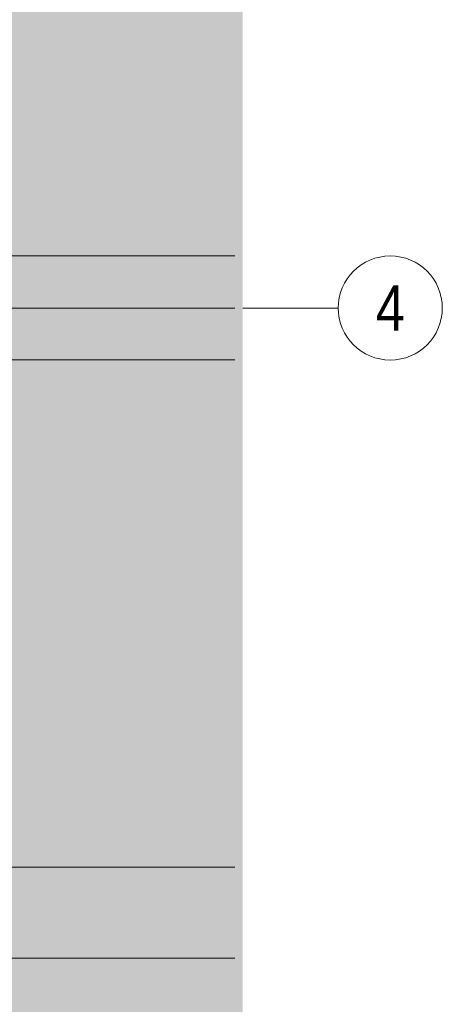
# Model space of a CAD drawing. Extents: x -620 to 300, y 62 to 1112.
# Tile 51 of 88: x 59 to 92, y 556 to 632. Entities that reach past the tile are written whole.
import ezdxf
from ezdxf.enums import TextEntityAlignment as Align
from ezdxf.lldxf.tags import DXFTag

# ---------------------------------------------------------------- set-up
doc = ezdxf.new("R2010")
doc.units = 0
doc.layers.get('0').update_dxf_attribs({"lineweight": 13})
for name, color, linetype, lineweight, true_color in [('30 -35 Decken- 1 Konstruktion-Träger- Stahlbeton', 7, 'grob-A06G9RP38I', 13, 0x33aa00), ('70 -76 Bemaßung- 2 Allgemein', 9, 'Continuous', 5, 0x808080), ('iwb_Layout BA_Markierung', 7, 'Continuous', 9, 0xbadcdc), ('iwb_Schraffur_Unterzug', 7, 'Continuous', 5, 0xffffcc)]:
    doc.layers.add(name, color=color, linetype=linetype, lineweight=lineweight, true_color=true_color)
doc.layers.add('70 -71 Achsen- 1 Gebäudeachsen', color=7, linetype='STRICHPUNKT2-A06G9RP48I', lineweight=18)
doc.layers.add('iwb_Layout Achsbezeichung', color=7, linetype='Continuous', lineweight=13)
doc.styles.get("Standard").update_dxf_attribs({"font": 'ARIALN.TTF'})
tags = doc.linetypes.add('grob-A06G9RP38I', pattern=[14, 3, -8, 3]).pattern_tags.tags
tags[8:9] = [DXFTag(74, 4), DXFTag(75, 0), DXFTag(340, '0'), DXFTag(46, 0.0), DXFTag(50, 0.0), DXFTag(44, 0.0), DXFTag(45, 0.0)]
tags[6:7] = [DXFTag(74, 4), DXFTag(75, 0), DXFTag(340, '0'), DXFTag(46, 0.0), DXFTag(50, 0.0), DXFTag(44, 0.0), DXFTag(45, 0.0)]
tags[4:5] = [DXFTag(74, 4), DXFTag(75, 0), DXFTag(340, '0'), DXFTag(46, 0.0), DXFTag(50, 0.0), DXFTag(44, 0.0), DXFTag(45, 0.0)]
tags = doc.linetypes.add('STRICHPUNKT2', pattern=[12.7, 6.35, -3.175, 0, -3.175]).pattern_tags.tags
tags[10:11] = [DXFTag(74, 4), DXFTag(75, 0), DXFTag(340, '0'), DXFTag(46, 0.0), DXFTag(50, 0.0), DXFTag(44, 0.0), DXFTag(45, 0.0)]
tags[8:9] = [DXFTag(74, 4), DXFTag(75, 0), DXFTag(340, '0'), DXFTag(46, 0.0), DXFTag(50, 0.0), DXFTag(44, 0.0), DXFTag(45, 0.0)]
tags[6:7] = [DXFTag(74, 4), DXFTag(75, 0), DXFTag(340, '0'), DXFTag(46, 0.0), DXFTag(50, 0.0), DXFTag(44, 0.0), DXFTag(45, 0.0)]
tags[4:5] = [DXFTag(74, 4), DXFTag(75, 0), DXFTag(340, '0'), DXFTag(46, 0.0), DXFTag(50, 0.0), DXFTag(44, 0.0), DXFTag(45, 0.0)]
tags = doc.linetypes.add('STRICHPUNKT2-A06G9RP48I', pattern=[12.7, 6.35, -3.175, 0, -3.175]).pattern_tags.tags
tags[10:11] = [DXFTag(74, 4), DXFTag(75, 0), DXFTag(340, '0'), DXFTag(46, 0.0), DXFTag(50, 0.0), DXFTag(44, 0.0), DXFTag(45, 0.0)]
tags[8:9] = [DXFTag(74, 4), DXFTag(75, 0), DXFTag(340, '0'), DXFTag(46, 0.0), DXFTag(50, 0.0), DXFTag(44, 0.0), DXFTag(45, 0.0)]
tags[6:7] = [DXFTag(74, 4), DXFTag(75, 0), DXFTag(340, '0'), DXFTag(46, 0.0), DXFTag(50, 0.0), DXFTag(44, 0.0), DXFTag(45, 0.0)]
tags[4:5] = [DXFTag(74, 4), DXFTag(75, 0), DXFTag(340, '0'), DXFTag(46, 0.0), DXFTag(50, 0.0), DXFTag(44, 0.0), DXFTag(45, 0.0)]

# ---------------------------------------------------------------- blocks, each defined once
blk = doc.blocks.new('Polygon-A06G9ROX8I')
at = {"color": 0, "linetype": 'ByBlock', "lineweight": -2, "ltscale": 0.13}
blk.add_solid([(41.663, 86.61), (41.495, 1083.814), (76.501, 86.518), (76.501, 1083.814)], dxfattribs=at)
blk = doc.blocks.new('Referenz-A06G9RP68I')
at = {"layer": '30 -35 Decken- 1 Konstruktion-Träger- Stahlbeton', "color": 0, "lineweight": -2}
for p, q in [((42.853, 613.634), (75.885, 613.634)), ((42.853, 605.634), (75.885, 605.634))]:
    blk.add_line(p, q, dxfattribs=at)
at = {"layer": '70 -71 Achsen- 1 Gebäudeachsen', "color": 0, "linetype": 'STRICHPUNKT2-A06G9RP48I', "lineweight": -2, "ltscale": 0.13}
blk.add_line((-539.606, 609.614), (75.885, 609.614), dxfattribs=at)
at = {"layer": '70 -76 Bemaßung- 2 Allgemein', "color": 0, "linetype": 'Continuous', "lineweight": -2, "ltscale": 0.13}
for p, q in [((75.885, 566.634), (43.913, 566.634)), ((75.885, 559.634), (43.913, 559.634))]:
    blk.add_line(p, q, dxfattribs=at)
blk = doc.blocks.new('Referenz-A06G9RP88I')
at = {"layer": 'iwb_Schraffur_Unterzug', "linetype": 'Continuous', "ltscale": 0.13}
for points in [[(-539.606, 613.614), (75.885, 613.614), (75.885, 609.463)], [(-539.606, 613.614), (75.885, 609.463), (-539.606, 611.96)], [(-539.606, 611.96), (75.885, 609.463), (75.885, 605.614)], [(-539.606, 611.96), (75.885, 605.614), (-539.606, 605.614)]]:
    blk.add_solid(points, dxfattribs=at)

msp = doc.modelspace()

# ---------------------------------------------------------------- linework, layer by layer
at = {"layer": 'iwb_Layout Achsbezeichung', "linetype": 'STRICHPUNKT2', "lineweight": 13, "ltscale": 0.39}
msp.add_line((76.501, 609.614), (83.837, 609.614), dxfattribs=at)
at = {"layer": 'iwb_Layout Achsbezeichung', "ltscale": 0.39, "extrusion": (0, 0, -1)}
msp.add_circle((-87.837, 609.614), 4, dxfattribs=at)

# ---------------------------------------------------------------- block references
at = {"color": 8, "lineweight": 13, "ltscale": 0.13, "true_color": 0x808080}
msp.add_blockref('Referenz-A06G9RP68I', (0, 0), dxfattribs=at)
at = {"color": 8, "lineweight": 25, "ltscale": 0.25, "true_color": 0x808080}
msp.add_blockref('Referenz-A06G9RP88I', (0, 0), dxfattribs=at)
at = {"layer": 'iwb_Layout BA_Markierung', "ltscale": 0.13}
msp.add_blockref('Polygon-A06G9ROX8I', (0, 0), dxfattribs=at)

# ---------------------------------------------------------------- texts
at = {"layer": 'iwb_Layout Achsbezeichung', "ltscale": 0.39}
msp.add_text('4', height=3.5, dxfattribs=at).set_placement((87.837, 609.614), align=Align.MIDDLE_CENTER)

doc.saveas('drawing.dxf')
